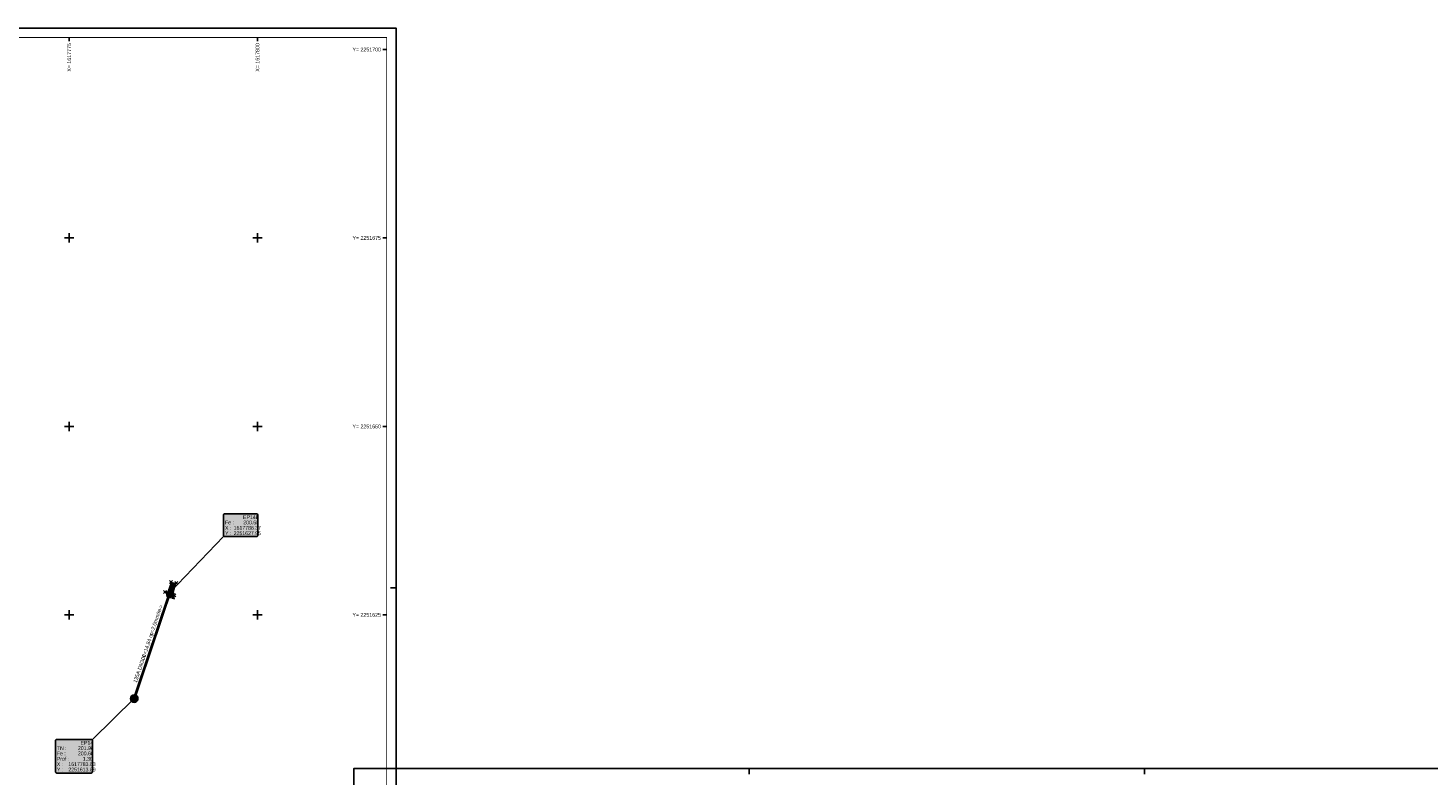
# Model space of a CAD drawing. Header units: metres. Extents: x 1617503 to 1618128, y 2251256 to 2251736.
# Tile 20 of 25: x 1617770 to 1617955, y 2251604 to 2251703. Entities that reach past the tile are written whole.
import ezdxf

# ---------------------------------------------------------------- set-up
doc = ezdxf.new("R2010")
doc.units = ezdxf.units.M
doc.header["$LTSCALE"] = 2
doc.header["$PDMODE"] = 3
doc.header["$PDSIZE"] = 0.2
doc.layers.get('0').update_dxf_attribs({"linetype": 'CONTINUOUS'})
for name, color, linetype in [('BATI', 251, 'CONTINUOUS'), ('Cadre', 7, 'CONTINUOUS'), ('Cadre_Croix', 7, 'CONTINUOUS'), ('Cadre_Textes', 7, 'CONTINUOUS'), ('EP 3_Canalisations', 3, 'CONTINUOUS'), ('EP 3_Canalisations_Habillage', 3, 'CONTINUOUS'), ('EP 3_Regards', 3, 'CONTINUOUS'), ('EP 3_Regards_Habillage', 3, 'CONTINUOUS'), ('Souten_s', 12, 'CONTINUOUS'), ('SOUTENEMENT', 12, 'CONTINUOUS'), ('TOPOJIS', 7, 'CONTINUOUS')]:
    doc.layers.add(name, color=color, linetype=linetype)
doc.styles.add('ARIAL', font='arial.ttf')
doc.styles.add('ArialNarrow', font='ARIALN.TTF')

# ---------------------------------------------------------------- blocks, each defined once
blk = doc.blocks.new('TCPOINT')
at = {"color": 0}
blk.add_point((0, 0), dxfattribs=at)
blk = doc.blocks.new('GeoPenc1')
blk.add_line((0, 0), (0.5, 1))
blk = doc.blocks.new('vrd_reg_1000')
at = {"linetype": 'ByBlock', "lineweight": -2}
h = blk.add_hatch(color=253, dxfattribs=at)
edge = h.paths.add_edge_path()
edge.add_arc((0, 0), 0.5, 0, 360)
h = blk.add_hatch(color=0, dxfattribs=at)
edge = h.paths.add_edge_path()
edge.add_arc((0, 0), 0.417, 0, 360)
edge = h.paths.add_edge_path(flags=17)
edge.add_arc((0, 0), 0.0833, 0, 360)
for radius in [0.5, 0.417, 0.0833]:
    blk.add_circle((0, 0), radius)

msp = doc.modelspace()

# ---------------------------------------------------------------- hatches: boundary and pattern name
at = {"layer": 'BATI'}
h = msp.add_hatch(color=9, dxfattribs=at)
h.dxf.hatch_style = 1
h.paths.add_polyline_path([(1617788.02, 2251628.01), (1617788.8, 2251627.67), (1617789.22, 2251629.21), (1617788.51, 2251629.36)])
at = {"layer": 'EP 3_Regards_Habillage', "true_color": 0xffffff}
for points in [[(1617795.49, 2251638.21), (1617795.49, 2251635.58, 0.414214), (1617795.69, 2251635.38), (1617799.86, 2251635.38, 0.414214), (1617800.06, 2251635.58), (1617800.06, 2251638.21, 0.414214), (1617799.86, 2251638.41), (1617795.69, 2251638.41, 0.414214)], [(1617773.16, 2251608.28), (1617773.16, 2251604.22, 0.414214), (1617773.36, 2251604.02), (1617777.91, 2251604.02, 0.414214), (1617778.11, 2251604.22), (1617778.11, 2251608.28, 0.414214), (1617777.91, 2251608.48), (1617773.36, 2251608.48, 0.414214)]]:
    msp.add_hatch(color=7, dxfattribs=at).paths.add_polyline_path(points)
at = {"layer": 'EP 3_Regards_Habillage'}
for points in [[(1617788.77, 2251628.26), (1617788.37, 2251627.95), (1617788.66, 2251628.36)], [(1617783.22, 2251613.59), (1617783.63, 2251613.89), (1617783.33, 2251613.48)]]:
    msp.add_hatch(color=3, dxfattribs=at).paths.add_polyline_path(points)

# ---------------------------------------------------------------- linework, layer by layer
at = {"layer": 'BATI', "const_width": 0.05, "flags": 128}
msp.add_lwpolyline([(1617788.02, 2251628.01), (1617788.8, 2251627.67), (1617789.22, 2251629.21), (1617788.51, 2251629.36)], close=True, dxfattribs=at)
at = {"layer": 'Cadre'}
for p, q in [((1617775, 2251701.6), (1617775, 2251701.1)), ((1617800, 2251701.6), (1617800, 2251701.1)), ((1617818.4, 2251702.85), (1617818.4, 2251702.1)), ((1617817.15, 2251700), (1617816.65, 2251700)), ((1617817.15, 2251675), (1617816.65, 2251675)), ((1617817.15, 2251650), (1617816.65, 2251650)), ((1617818.4, 2251628.6), (1617817.65, 2251628.6)), ((1617817.15, 2251625), (1617816.65, 2251625)), ((1617812.78, 2251604.6), (1617813.53, 2251604.6)), ((1617865.28, 2251604.6), (1617865.28, 2251603.85)), ((1617917.78, 2251604.6), (1617917.78, 2251603.85))]:
    msp.add_line(p, q, dxfattribs=at)
for points in [[(1617503.4, 2251554.35), (1617818.4, 2251554.35), (1617818.4, 2251702.85), (1617503.4, 2251702.85)], [(1617812.78, 2251456.1), (1618127.78, 2251456.1), (1618127.78, 2251604.6), (1617812.78, 2251604.6)]]:
    msp.add_lwpolyline(points, close=True, dxfattribs=at)
at = {"layer": 'Cadre', "const_width": 0.125}
msp.add_lwpolyline([(1617504.65, 2251555.6), (1617817.15, 2251555.6), (1617817.15, 2251701.6), (1617555.9, 2251701.6), (1617555.9, 2251628.6), (1617504.65, 2251628.6)], close=True, dxfattribs=at)
at = {"layer": 'Cadre_Croix'}
for p, q in [((1617775, 2251674.38), (1617775, 2251675.62)), ((1617800, 2251674.38), (1617800, 2251675.62)), ((1617774.38, 2251675), (1617775.62, 2251675)), ((1617799.38, 2251675), (1617800.62, 2251675)), ((1617774.38, 2251650), (1617775.62, 2251650)), ((1617775, 2251649.38), (1617775, 2251650.62)), ((1617799.38, 2251650), (1617800.62, 2251650)), ((1617800, 2251649.38), (1617800, 2251650.62)), ((1617775, 2251624.38), (1617775, 2251625.62)), ((1617800, 2251624.38), (1617800, 2251625.62)), ((1617774.38, 2251625), (1617775.62, 2251625)), ((1617799.38, 2251625), (1617800.62, 2251625))]:
    msp.add_line(p, q, dxfattribs=at)
at = {"layer": 'EP 3_Canalisations', "flags": 128}
msp.add_lwpolyline([(1617783.63, 2251613.89, 0.374, 0.374, 0), (1617788.37, 2251627.95, 0, 0, 0)], format="xyseb", dxfattribs=at)
at = {"layer": 'EP 3_Regards_Habillage', "color": 3, "lineweight": 25}
for points in [[(1617795.49, 2251638.21), (1617795.49, 2251635.58, 0.414214), (1617795.69, 2251635.38), (1617799.86, 2251635.38, 0.414214), (1617800.06, 2251635.58), (1617800.06, 2251638.21, 0.414214), (1617799.86, 2251638.41), (1617795.69, 2251638.41, 0.414214), (1617795.49, 2251638.21)], [(1617773.16, 2251608.28), (1617773.16, 2251604.22, 0.414214), (1617773.36, 2251604.02), (1617777.91, 2251604.02, 0.414214), (1617778.11, 2251604.22), (1617778.11, 2251608.28, 0.414214), (1617777.91, 2251608.48), (1617773.36, 2251608.48, 0.414214), (1617773.16, 2251608.28)]]:
    msp.add_lwpolyline(points, format="xyb", dxfattribs=at)
for points in [[(1617795.49, 2251635.38), (1617788.37, 2251627.95)], [(1617778.11, 2251608.48), (1617783.63, 2251613.89)]]:
    msp.add_lwpolyline(points, dxfattribs=at)
at = {"layer": 'SOUTENEMENT', "flags": 128}
msp.add_lwpolyline([(1617788.96, 2251627.59), (1617787.72, 2251628.02)], close=True, dxfattribs=at)

# ---------------------------------------------------------------- block references
at = {"layer": 'EP 3_Regards'}
msp.add_blockref('vrd_reg_1000', (1617783.63, 2251613.89, 201.98), dxfattribs=at)
at = {"layer": 'Souten_s', "xscale": 0.5, "yscale": -0.5, "zscale": 0.5, "rotation": 340.5284493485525}
for p in [(1617787.92, 2251627.95), (1617788.16, 2251627.87), (1617788.4, 2251627.78), (1617788.63, 2251627.7), (1617788.87, 2251627.62)]:
    msp.add_blockref('GeoPenc1', p, dxfattribs=at)
at = {"layer": 'TOPOJIS'}
for p in [(1617788.51, 2251629.36, 200.59), (1617789.22, 2251629.21, 200.65), (1617787.72, 2251628.02, 200.98), (1617788.02, 2251628.01, 200.86), (1617788.37, 2251627.95, 200.65), (1617788.8, 2251627.67, 200.93), (1617788.96, 2251627.59, 200.99), (1617783.63, 2251613.89, 201.98)]:
    msp.add_blockref('TCPOINT', p, dxfattribs=at)

# ---------------------------------------------------------------- texts
at = {"layer": 'Cadre_Textes', "style": 'ARIAL'}
for s, p in [('X= 1617775', (1617775.25, 2251697.06)), ('X= 1617800', (1617800.25, 2251697.06))]:
    msp.add_text(s, height=0.5, rotation=90, dxfattribs=at).set_placement(p)
for s, p in [('Y= 2251700', (1617812.61, 2251699.75)), ('Y= 2251675', (1617812.61, 2251674.75)), ('Y= 2251650', (1617812.61, 2251649.75)), ('Y= 2251625', (1617812.61, 2251624.75))]:
    msp.add_text(s, height=0.5, dxfattribs=at).set_placement(p)
at = {"layer": 'EP 3_Canalisations_Habillage', "color": 3, "style": 'ArialNarrow'}
for s, p in [('p=2.0mm/m', (1617786.09, 2251622.24, 0.01)), ('-->', (1617787.16, 2251625.42, 0.01)), ('L=14.84 m', (1617785.12, 2251619.36, 0.01)), ('135A DN300', (1617783.97, 2251615.95, 0.01))]:
    msp.add_text(s, height=0.5, rotation=71.377, dxfattribs=at).set_placement(p)
at = {"layer": 'EP 3_Regards_Habillage', "color": 3, "style": 'ArialNarrow'}
for s, p in [('X :', (1617795.69, 2251636.29, 0.01)), ('Fe : ', (1617795.69, 2251637.01, 0.01)), ('1617788.37', (1617796.84, 2251636.29, 0.01)), ('200.65', (1617798.11, 2251637.01, 0.01)), ('EP14B', (1617798.08, 2251637.71, 0.01)), ('Y :', (1617795.69, 2251635.58, 0.01)), ('2251627.95', (1617796.84, 2251635.58, 0.01)), ('TN : ', (1617773.36, 2251607.08, 0.01)), ('Fe : ', (1617773.36, 2251606.37, 0.01)), ('201.98', (1617776.16, 2251607.08, 0.01)), ('200.68', (1617776.16, 2251606.37, 0.01)), ('EP14', (1617776.51, 2251607.78, 0.01)), ('X :', (1617773.36, 2251604.94, 0.01)), ('Prof : ', (1617773.36, 2251605.65, 0.01)), ('1617783.63', (1617774.89, 2251604.94, 0.01)), ('1.30', (1617776.8, 2251605.65, 0.01)), ('Y :', (1617773.36, 2251604.23, 0.01)), ('2251613.89', (1617774.89, 2251604.23, 0.01))]:
    msp.add_text(s, height=0.5, dxfattribs=at).set_placement(p)

doc.saveas('drawing.dxf')
